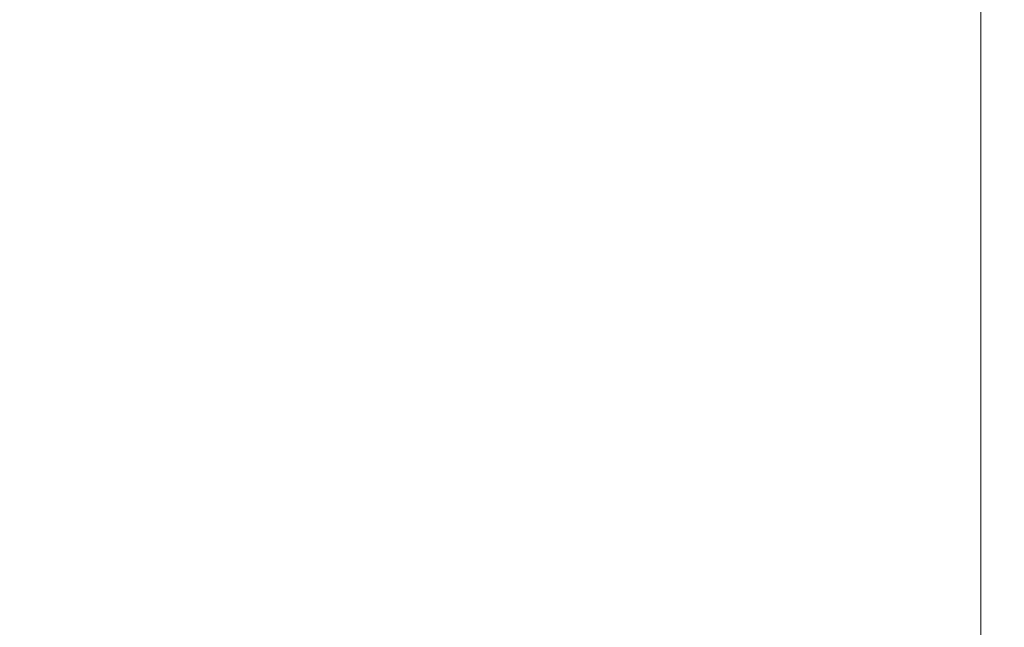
# Model space of a CAD drawing. Header units: centimetres. Extents: x -25.9 to 27.4, y -21.7 to -19.9.
# Tile 187 of 202: x 27.135 to 27.317, y -20.085 to -19.973. Entities that reach past the tile are written whole.
import ezdxf

# ---------------------------------------------------------------- set-up
doc = ezdxf.new("R2010")
doc.units = ezdxf.units.CM
doc.header["$LTSCALE"] = 2.54
doc.layers.add('Lucido design-1', color=7, linetype='Continuous')

# ---------------------------------------------------------------- blocks, each defined once
blk = doc.blocks.new('Gruppo-5-1')
at = {"color": 7, "linetype": 'Continuous', "lineweight": 9}
blk.add_3dface([(-25.78748, -19.96, 876.42138), (-25.78748, -21.56, 876.42138), (27.31252, -21.56, 876.42138), (27.31252, -19.96, 876.42138)], dxfattribs=at)
for points, invisible_edges in [([(27.31252, -19.96, 875.62138), (27.31252, -21.56, 875.62138), (9.61144, -21.18544, 875.62138), (9.61225, -21.17273, 875.62138)], 10), ([(27.31252, -19.96, 875.62138), (9.61225, -21.17273, 875.62138), (9.61252, -21.16, 875.62138)], 9), ([(9.61252, -21.16, 875.62138), (9.61252, -19.96, 875.62138), (27.31252, -19.96, 875.62138)], 8), ([(27.31449, -21.56, 876.42134), (27.31449, -19.96, 876.42134), (27.31252, -19.96, 876.42138), (27.31252, -21.56, 876.42138)], 1), ([(27.31449, -19.96, 875.6214), (27.31449, -21.56, 875.6214), (27.31252, -21.56, 875.62138), (27.31252, -19.96, 875.62138)], 1), ([(27.31643, -19.96, 876.42131), (27.31449, -19.96, 876.42134), (27.31449, -21.56, 876.42134), (27.31643, -21.56, 876.42131)], 10), ([(27.31848, -19.96, 875.62156), (27.31848, -21.56, 875.62156), (27.31449, -21.56, 875.6214), (27.31449, -19.96, 875.6214)], 5), ([(27.31643, -21.56, 876.42131), (27.31848, -21.56, 876.42118), (27.31848, -19.96, 876.42118), (27.31643, -19.96, 876.42131)], 10)]:
    blk.add_3dface(points, dxfattribs=dict(at, invisible_edges=invisible_edges))

msp = doc.modelspace()

# ---------------------------------------------------------------- block references
at = {"layer": 'Lucido design-1', "color": 7}
msp.add_blockref('Gruppo-5-1', (0, 0), dxfattribs=at)

doc.saveas('drawing.dxf')
